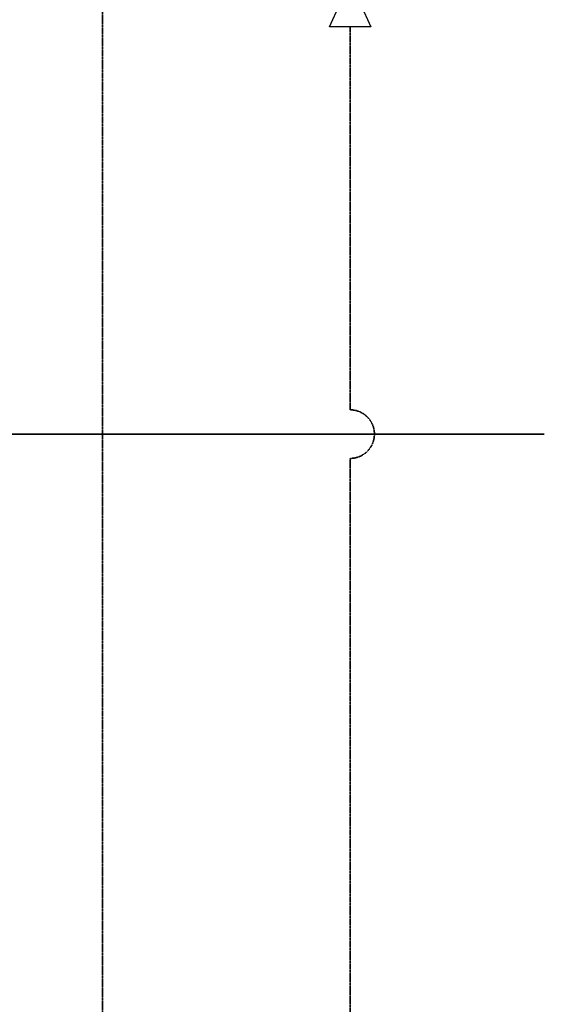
# Model space of a CAD drawing. Header units: millimetres. Extents: x -98431657 to -98227415, y -465497820 to -465456067.
# Tile 29 of 63: x -98404106 to -98403650, y -465487818 to -465486963. Entities that reach past the tile are written whole.
import ezdxf

# ---------------------------------------------------------------- set-up
doc = ezdxf.new("R2010")
doc.units = ezdxf.units.MM
doc.linetypes.add('Carkovana 0.5x', pattern=[0.14, 0.1, -0.04])
for name, color, linetype, lineweight in [('Pasivní chlazení', 7, 'Continuous', 25), ('WPF 1 - vrt', 7, 'Continuous', 25), ('základ', 7, 'Continuous', 25)]:
    doc.layers.add(name, color=color, linetype=linetype, lineweight=lineweight)

msp = doc.modelspace()

# ---------------------------------------------------------------- linework, layer by layer
at = {"layer": 'Pasivní chlazení', "color": 171, "linetype": 'Carkovana 0.5x', "lineweight": 35, "true_color": 0x7070ff}
for p, q in [((-98404034.62, -465485821.02), (-98404034.62, -465488367.09)), ((-98403819.21, -465486969.37), (-98403819.21, -465487302.01)), ((-98403819.22, -465487344.19), (-98403819.22, -465488367.44))]:
    msp.add_line(p, q, dxfattribs=at)
msp.add_arc((-98403819.22, -465487323.1), 21.09, 270, 90, dxfattribs=at)
at = {"layer": 'WPF 1 - vrt', "color": 30, "lineweight": 35}
msp.add_line((-98404375.29, -465487323.09), (-98403650.47, -465487323.1), dxfattribs=at)
at = {"layer": 'základ'}
msp.add_lwpolyline([(-98403837.05, -465486890.12), (-98403819.21, -465486929.74), (-98403858.84, -465486947.57), (-98403858.84, -465486911.91), (-98403819.21, -465486929.74), (-98403801.38, -465486969.37), (-98403837.05, -465486969.37), (-98403801.38, -465486890.12), (-98403837.05, -465486890.12)], close=True, dxfattribs=at)

doc.saveas('drawing.dxf')
